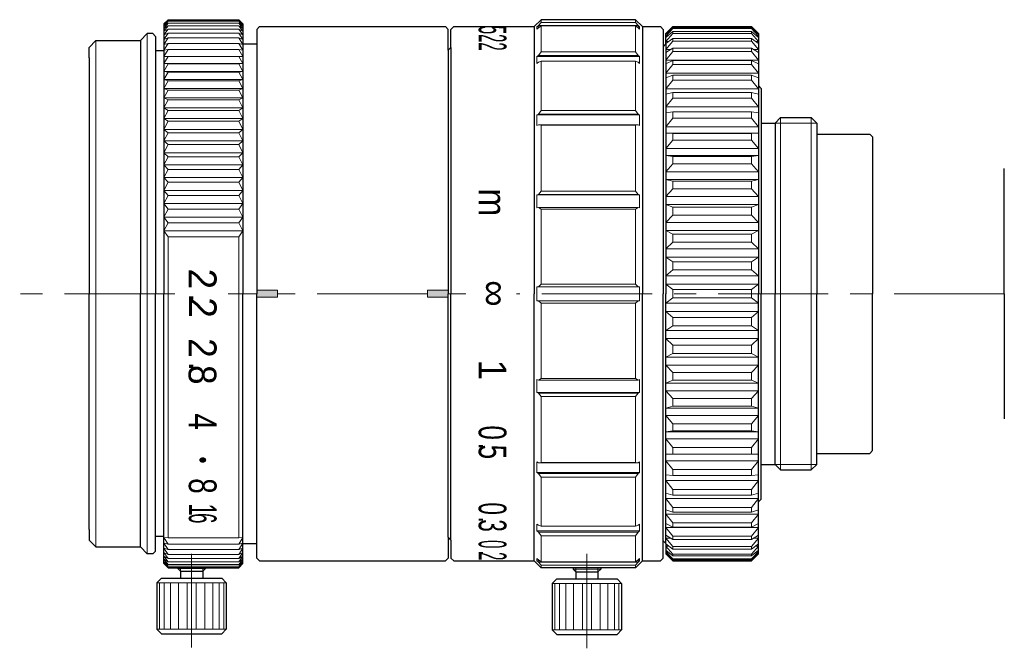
# Model space of a CAD drawing. Header units: millimetres. Extents: x -36 to 180, y 35 to 320.
import ezdxf
from ezdxf.enums import TextEntityAlignment as Align

# ---------------------------------------------------------------- set-up
doc = ezdxf.new("R2010")
doc.units = ezdxf.units.MM
doc.header["$LTSCALE"] = 0.25
doc.linetypes.add('CENTER', pattern=[50.8, 31.75, -6.35, 6.35, -6.35])
for name, color, linetype, lineweight in [('01_中心線', 1, 'CENTER', 20), ('02_ﾊｯﾁﾝｸﾞ・遮光線', 7, 'Continuous', 30), ('03_寸法・文字', 50, 'Continuous', 20), ('画層1', 7, 'Continuous', 30)]:
    doc.layers.add(name, color=color, linetype=linetype, lineweight=lineweight)
doc.styles.add('VS Standard', font='txt', dxfattribs={"height": 3})

msp = doc.modelspace()

# ---------------------------------------------------------------- hatches: boundary and pattern name
at = {"layer": '02_ﾊｯﾁﾝｸﾞ・遮光線'}
h = msp.add_hatch(color=256, dxfattribs=at)
h.dxf.hatch_style = 1
edge = h.paths.add_edge_path()
edge.add_ellipse((-22.302, 288.018), major_axis=(-0.254, 0), ratio=0.76941, start_angle=0, end_angle=360)
at = {"layer": '03_寸法・文字'}
h = msp.add_hatch(color=256, dxfattribs=at)
h.dxf.hatch_style = 1
h.paths.add_polyline_path([(-16.9, 300.25), (-18.4, 300.25), (-18.4, 299.75), (-16.9, 299.75)])
h = msp.add_hatch(color=256, dxfattribs=at)
h.dxf.hatch_style = 1
h.paths.add_polyline_path([(-4.6, 300.25), (-6.1, 300.25), (-6.1, 299.75), (-4.6, 299.75)])

# ---------------------------------------------------------------- linework, layer by layer
at = {"layer": '01_中心線'}
for p, q in [((-24.321, 300), (-35.5, 300)), ((-18.4, 300), (-20.478, 300)), ((-6.1, 300), (-16.9, 300)), ((-3.319, 300), (-4.6, 300)), ((35.5, 300), (0.315, 300)), ((-23.1, 274.5), (-23.1, 281.25)), ((5.4, 274.45), (5.4, 281.25))]:
    msp.add_line(p, q, dxfattribs=at)
at = {"layer": '画層1'}
for p, q in [((-25.1, 319.45), (-24.8, 319.75)), ((-24.8, 319.75), (-19.7, 319.75)), ((-19.7, 319.75), (-19.4, 319.45)), ((2.1, 319.75), (1.6, 319.25)), ((8.9, 319.75), (2.1, 319.75)), ((9.4, 319.25), (8.9, 319.75)), ((-25.1, 319.45), (-25.1, 317.5)), ((-19.4, 319.45), (-19.4, 318)), ((-18.4, 319.05), (-18.2, 319.25)), ((-18.4, 319.05), (-18.4, 318)), ((-18.2, 319.25), (-4.8, 319.25)), ((-4.8, 319.25), (-4.6, 319.05)), ((-4.6, 317.55), (-4.6, 319.05)), ((-4.2, 319.25), (-4.4, 319.05)), ((-4.4, 317.75), (-4.4, 319.05)), ((-4.2, 319.25), (1.6, 319.25)), ((1.6, 319.25), (1.6, 300)), ((9.4, 319.25), (10.7, 319.25)), ((9.4, 319.25), (9.4, 300)), ((10.7, 319.25), (10.9, 319.05)), ((10.9, 319.05), (10.9, 317.8)), ((11.6, 319.25), (11.1, 318.75)), ((11.6, 319.25), (17.27, 319.25)), ((17.27, 319.25), (17.77, 318.75)), ((-30.5, 317.75), (-30, 318.25)), ((-30, 318.25), (-26.8, 318.25)), ((-26.3, 318.75), (-26.8, 318.25)), ((-26.8, 318.25), (-26.8, 300)), ((-25.9, 318.75), (-26.3, 318.75)), ((-25.9, 318.75), (-25.7, 318.55)), ((-25.7, 318.55), (-25.7, 317.5)), ((11.1, 318), (11.1, 318.75)), ((17.77, 318.75), (17.77, 315)), ((-30.5, 317), (-30.5, 317.75)), ((-25.1, 317.5), (-25.7, 317.5)), ((-25.7, 317.5), (-25.7, 300)), ((-25.1, 317.5), (-25.1, 300)), ((-19.4, 318), (-18.4, 318)), ((-19.4, 318), (-19.4, 300)), ((-18.4, 318), (-18.4, 300)), ((-4.4, 317.75), (-4.6, 317.55)), ((-4.6, 317.55), (-4.6, 300)), ((-4.4, 317.75), (-4.4, 317.75)), ((-4.4, 317.75), (-4.4, 300)), ((10.9, 317.8), (11.1, 318)), ((10.9, 317.8), (10.9, 300)), ((11.1, 318), (11.1, 300)), ((-30.5, 317), (-30.5, 300)), ((17.77, 315), (17.97, 314.8)), ((17.77, 315), (17.77, 300)), ((17.97, 314.8), (17.97, 312.303)), ((18.97, 312.303), (19.367, 312.7)), ((19.367, 312.7), (21.573, 312.7)), ((21.97, 312.303), (21.573, 312.7)), ((17.97, 312.303), (18.97, 312.303)), ((17.97, 312.303), (17.97, 300)), ((18.97, 312.303), (18.97, 312.303)), ((18.97, 312.303), (18.97, 300)), ((21.97, 312.303), (21.97, 312)), ((21.97, 312), (21.97, 300)), ((21.97, 311.5), (25.8, 311.5)), ((25.8, 311.5), (26, 311.3)), ((26, 311.3), (26, 300)), ((35.5, 300), (35.5, 309.015)), ((-30.5, 283), (-30.5, 300)), ((-26.8, 281.75), (-26.8, 300)), ((-25.7, 282.5), (-25.7, 300)), ((-25.1, 282.5), (-25.1, 300)), ((-19.4, 282), (-19.4, 300)), ((-18.4, 282), (-18.4, 300)), ((-4.6, 282.45), (-4.6, 300)), ((-4.4, 282.25), (-4.4, 300)), ((1.6, 280.75), (1.6, 300)), ((9.4, 280.75), (9.4, 300)), ((10.9, 282.2), (10.9, 300)), ((11.1, 282), (11.1, 300)), ((17.77, 285), (17.77, 300)), ((17.97, 287.697), (17.97, 300)), ((18.97, 287.697), (18.97, 300)), ((21.97, 288), (21.97, 300)), ((26, 288.7), (26, 300)), ((35.5, 300), (35.5, 290.985)), ((21.97, 288.5), (25.8, 288.5)), ((25.8, 288.5), (26, 288.7)), ((17.97, 285.2), (17.97, 287.697)), ((17.97, 287.697), (18.97, 287.697)), ((18.97, 287.697), (18.97, 287.697)), ((18.97, 287.697), (19.367, 287.3)), ((21.97, 287.697), (21.573, 287.3)), ((21.97, 287.697), (21.97, 288)), ((19.367, 287.3), (21.573, 287.3)), ((17.77, 285), (17.97, 285.2)), ((17.77, 281.25), (17.77, 285)), ((-30.5, 283), (-30.5, 282.25)), ((-30.5, 282.25), (-30, 281.75)), ((-25.1, 282.5), (-25.7, 282.5)), ((-25.7, 281.45), (-25.7, 282.5)), ((-25.1, 280.55), (-25.1, 282.5)), ((-19.4, 280.55), (-19.4, 282)), ((-19.4, 282), (-18.4, 282)), ((-18.4, 280.95), (-18.4, 282)), ((-4.4, 282.25), (-4.6, 282.45)), ((-4.6, 282.45), (-4.6, 280.95)), ((-4.4, 282.25), (-4.4, 280.95)), ((-4.4, 282.25), (-4.4, 282.25)), ((10.9, 282.2), (11.1, 282)), ((10.9, 280.95), (10.9, 282.2)), ((11.1, 282), (11.1, 281.25)), ((-30, 281.75), (-26.8, 281.75)), ((-26.3, 281.25), (-26.8, 281.75)), ((-25.9, 281.25), (-26.3, 281.25)), ((-25.9, 281.25), (-25.7, 281.45)), ((11.6, 280.75), (11.1, 281.25)), ((17.27, 280.75), (17.77, 281.25)), ((-25.1, 280.55), (-24.8, 280.25)), ((-19.7, 280.25), (-19.4, 280.55)), ((-18.4, 280.95), (-18.2, 280.75)), ((-18.2, 280.75), (-4.8, 280.75)), ((-4.8, 280.75), (-4.6, 280.95)), ((-4.2, 280.75), (-4.4, 280.95)), ((-4.2, 280.75), (1.6, 280.75)), ((2.1, 280.25), (1.6, 280.75)), ((9.4, 280.75), (8.9, 280.25)), ((9.4, 280.75), (10.7, 280.75)), ((10.7, 280.75), (10.9, 280.95)), ((11.6, 280.75), (17.27, 280.75)), ((-24.8, 280.25), (-19.7, 280.25)), ((-24.1, 280.25), (-24.1, 280.2)), ((-23.9, 280), (-24.1, 280.2)), ((-23.9, 280), (-23.9, 279.5)), ((-23.9, 280), (-22.3, 280)), ((-22.1, 280.2), (-22.3, 280)), ((-22.3, 280), (-22.3, 279.5)), ((-22.1, 280.25), (-22.1, 280.2)), ((8.9, 280.25), (2.1, 280.25)), ((4.4, 280.25), (4.4, 280.15)), ((4.6, 279.95), (4.4, 280.15)), ((4.6, 279.95), (4.6, 279.45)), ((4.6, 279.95), (6.2, 279.95)), ((6.4, 280.15), (6.2, 279.95)), ((6.2, 279.95), (6.2, 279.45)), ((6.4, 280.25), (6.4, 280.15)), ((-25.275, 279.5), (-25.6, 279.175)), ((-25.6, 279.175), (-25.6, 275.825)), ((-25.275, 279.5), (-20.925, 279.5)), ((-20.925, 279.5), (-20.6, 279.175)), ((-20.6, 279.175), (-20.6, 275.825)), ((3.225, 279.45), (2.9, 279.125)), ((2.9, 279.125), (2.9, 275.775)), ((3.225, 279.45), (7.575, 279.45)), ((7.575, 279.45), (7.9, 279.125)), ((7.9, 279.125), (7.9, 275.775)), ((-25.275, 275.5), (-25.6, 275.825)), ((-25.275, 275.5), (-20.925, 275.5)), ((-20.925, 275.5), (-20.6, 275.825)), ((3.225, 275.45), (2.9, 275.775)), ((7.575, 275.45), (7.9, 275.775)), ((3.225, 275.45), (7.575, 275.45))]:
    msp.add_line(p, q, dxfattribs=at)
at = {"layer": '画層1', "lineweight": 9}
for p, q in [((-25.1, 319.443), (-24.8, 319.75)), ((-25.1, 319.39), (-24.8, 319.723)), ((-24.8, 319.723), (-25.1, 319.443)), ((-25.1, 319.284), (-24.8, 319.642)), ((-24.8, 319.642), (-25.1, 319.39)), ((-25.1, 319.124), (-24.8, 319.507)), ((-24.8, 319.507), (-25.1, 319.284)), ((-24.8, 319.723), (-19.7, 319.723)), ((-24.8, 319.642), (-19.7, 319.642)), ((-24.8, 319.507), (-19.7, 319.507)), ((-19.4, 319.443), (-19.7, 319.75)), ((-19.4, 319.39), (-19.7, 319.723)), ((-19.7, 319.723), (-19.4, 319.443)), ((-19.4, 319.284), (-19.7, 319.642)), ((-19.7, 319.642), (-19.4, 319.39)), ((-19.4, 319.124), (-19.7, 319.507)), ((-19.7, 319.507), (-19.4, 319.284)), ((2.1, 319.558), (1.9, 319.34)), ((2.1, 319.75), (2.1, 319.558)), ((8.9, 319.558), (2.1, 319.558)), ((8.9, 319.75), (8.9, 319.558)), ((8.9, 319.558), (9.1, 319.34)), ((-25.1, 318.913), (-24.8, 319.318)), ((-24.8, 319.318), (-25.1, 319.124)), ((-25.1, 318.649), (-24.8, 319.077)), ((-24.8, 319.077), (-25.1, 318.913)), ((-24.8, 319.318), (-19.7, 319.318)), ((-24.8, 319.077), (-19.7, 319.077)), ((-19.4, 318.913), (-19.7, 319.318)), ((-19.7, 319.318), (-19.4, 319.124)), ((-19.4, 318.649), (-19.7, 319.077)), ((-19.7, 319.077), (-19.4, 318.913)), ((1.9, 319.34), (1.8, 319.241)), ((1.8, 319.241), (1.999, 319.241)), ((1.8, 319.241), (1.8, 319.068)), ((1.9, 319.166), (1.8, 319.068)), ((9.1, 319.34), (1.9, 319.34)), ((2.1, 319.319), (1.9, 319.166)), ((8.9, 319.319), (2.1, 319.319)), ((2.1, 319.319), (2.1, 317.438)), ((8.9, 319.319), (8.9, 317.438)), ((8.9, 319.319), (9.1, 319.166)), ((9.2, 319.241), (9.001, 319.241)), ((9.1, 319.34), (9.2, 319.241)), ((9.1, 319.166), (9.2, 319.068)), ((9.2, 319.241), (9.2, 319.068)), ((11.1, 318.738), (11.6, 319.248)), ((11.6, 319.174), (11.1, 318.706)), ((11.1, 318.564), (11.6, 319.111)), ((11.6, 318.889), (11.1, 318.47)), ((11.6, 319.25), (11.6, 319.248)), ((17.27, 319.248), (11.6, 319.248)), ((17.27, 319.174), (11.6, 319.174)), ((11.6, 319.174), (11.6, 319.111)), ((17.27, 319.111), (11.6, 319.111)), ((17.27, 318.889), (11.6, 318.889)), ((11.6, 318.889), (11.6, 318.765)), ((17.27, 319.25), (17.27, 319.248)), ((17.77, 318.738), (17.27, 319.248)), ((17.27, 319.174), (17.77, 318.706)), ((17.27, 319.174), (17.27, 319.111)), ((17.77, 318.564), (17.27, 319.111)), ((17.27, 318.889), (17.77, 318.47)), ((17.27, 318.889), (17.27, 318.765)), ((-25.1, 318.334), (-24.8, 318.783)), ((-24.8, 318.783), (-25.1, 318.649)), ((-25.1, 317.969), (-24.8, 318.438)), ((-24.8, 318.438), (-25.1, 318.334)), ((-24.8, 318.783), (-19.7, 318.783)), ((-24.8, 318.438), (-19.7, 318.438)), ((-19.4, 318.334), (-19.7, 318.783)), ((-19.7, 318.783), (-19.4, 318.649)), ((-19.4, 317.969), (-19.7, 318.438)), ((-19.7, 318.438), (-19.4, 318.334)), ((11.1, 318.186), (11.6, 318.765)), ((11.134, 318.738), (11.1, 318.738)), ((11.212, 318.564), (11.1, 318.564)), ((11.6, 318.398), (11.1, 318.031)), ((11.1, 317.61), (11.6, 318.213)), ((11.311, 318.186), (11.1, 318.186)), ((17.27, 318.765), (11.6, 318.765)), ((17.27, 318.398), (11.6, 318.398)), ((11.6, 318.398), (11.6, 318.213)), ((17.27, 318.213), (11.6, 318.213)), ((17.77, 318.186), (17.27, 318.765)), ((17.27, 318.398), (17.77, 318.031)), ((17.27, 318.398), (17.27, 318.213)), ((17.77, 317.61), (17.27, 318.213)), ((17.77, 318.186), (17.559, 318.186)), ((17.77, 318.564), (17.658, 318.564)), ((17.77, 318.738), (17.736, 318.738)), ((-25.1, 317.555), (-24.8, 318.043)), ((-24.8, 318.043), (-25.1, 317.969)), ((-25.1, 317.093), (-24.8, 317.597)), ((-24.8, 317.597), (-25.1, 317.555)), ((-24.8, 318.043), (-19.7, 318.043)), ((-24.8, 317.597), (-19.7, 317.597)), ((-19.4, 317.555), (-19.7, 318.043)), ((-19.7, 318.043), (-19.4, 317.969)), ((-19.4, 317.093), (-19.7, 317.597)), ((-19.7, 317.597), (-19.4, 317.555)), ((2.1, 317.438), (1.9, 317.181)), ((8.9, 317.438), (2.1, 317.438)), ((8.9, 317.438), (9.1, 317.181)), ((11.6, 317.706), (11.1, 317.395)), ((11.446, 317.61), (11.1, 317.61)), ((11.1, 316.84), (11.6, 317.462)), ((17.27, 317.706), (11.6, 317.706)), ((11.6, 317.706), (11.6, 317.462)), ((17.27, 317.462), (11.6, 317.462)), ((17.27, 317.706), (17.77, 317.395)), ((17.27, 317.706), (17.27, 317.462)), ((17.77, 316.84), (17.27, 317.462)), ((17.77, 317.61), (17.424, 317.61)), ((-25.1, 316.584), (-24.8, 317.104)), ((-24.8, 317.104), (-25.1, 317.093)), ((-24.8, 317.104), (-19.7, 317.104)), ((-19.4, 316.584), (-19.7, 317.104)), ((-19.7, 317.104), (-19.4, 317.093)), ((1.9, 317.181), (1.8, 317.094)), ((9.2, 317.094), (1.8, 317.094)), ((1.8, 317.094), (1.8, 316.594)), ((1.9, 316.681), (1.8, 316.594)), ((9.1, 317.181), (1.9, 317.181)), ((2.1, 316.75), (1.9, 316.681)), ((8.9, 316.75), (2.1, 316.75)), ((2.1, 316.75), (2.1, 313.214)), ((8.9, 316.75), (8.9, 313.214)), ((8.9, 316.75), (9.1, 316.681)), ((9.1, 317.181), (9.2, 317.094)), ((9.1, 316.681), (9.2, 316.594)), ((9.2, 317.094), (9.2, 316.594)), ((17.77, 316.84), (11.1, 316.84)), ((11.6, 316.819), (11.1, 316.568)), ((17.27, 316.819), (11.6, 316.819)), ((11.6, 316.819), (11.6, 316.519)), ((17.27, 316.819), (17.77, 316.568)), ((17.27, 316.819), (17.27, 316.519)), ((-25.1, 316.584), (-19.4, 316.584)), ((-24.8, 316.564), (-25.1, 316.584)), ((-25.1, 316.029), (-24.8, 316.564)), ((-25.1, 316.029), (-19.4, 316.029)), ((-24.8, 315.978), (-25.1, 316.029)), ((-25.1, 315.431), (-24.8, 315.978)), ((-24.8, 316.564), (-19.7, 316.564)), ((-24.8, 315.978), (-19.7, 315.978)), ((-19.7, 316.564), (-19.4, 316.584)), ((-19.4, 316.029), (-19.7, 316.564)), ((-19.7, 315.978), (-19.4, 316.029)), ((-19.4, 315.431), (-19.7, 315.978)), ((11.6, 316.519), (11.1, 315.886)), ((17.27, 316.519), (11.6, 316.519)), ((17.27, 316.519), (17.77, 315.886)), ((-25.1, 315.431), (-19.4, 315.431)), ((-24.8, 315.349), (-25.1, 315.431)), ((-25.1, 314.79), (-24.8, 315.349)), ((-24.8, 315.349), (-19.7, 315.349)), ((-19.7, 315.349), (-19.4, 315.431)), ((-19.4, 314.79), (-19.7, 315.349)), ((17.77, 315.886), (11.1, 315.886)), ((11.6, 315.748), (11.1, 315.56)), ((11.1, 314.758), (11.6, 315.395)), ((17.27, 315.748), (11.6, 315.748)), ((11.6, 315.748), (11.6, 315.395)), ((17.27, 315.395), (11.6, 315.395)), ((17.27, 315.748), (17.77, 315.56)), ((17.27, 315.748), (17.27, 315.395)), ((17.77, 314.758), (17.27, 315.395)), ((-25.1, 314.79), (-19.4, 314.79)), ((-24.8, 314.677), (-25.1, 314.79)), ((-25.1, 314.109), (-24.8, 314.677)), ((-24.8, 314.677), (-19.7, 314.677)), ((-19.7, 314.677), (-19.4, 314.79)), ((-19.4, 314.109), (-19.7, 314.677)), ((17.77, 314.758), (11.1, 314.758)), ((-25.1, 314.109), (-19.4, 314.109)), ((-24.8, 313.965), (-25.1, 314.109)), ((-25.1, 313.388), (-24.8, 313.965)), ((-24.8, 313.965), (-19.7, 313.965)), ((-19.7, 313.965), (-19.4, 314.109)), ((-19.4, 313.388), (-19.7, 313.965)), ((11.6, 314.505), (11.1, 314.381)), ((11.1, 313.469), (11.6, 314.103)), ((17.27, 314.505), (11.6, 314.505)), ((11.6, 314.505), (11.6, 314.103)), ((17.27, 314.103), (11.6, 314.103)), ((17.27, 314.505), (17.77, 314.381)), ((17.27, 314.505), (17.27, 314.103)), ((17.77, 313.469), (17.27, 314.103)), ((-25.1, 313.388), (-19.4, 313.388)), ((-24.8, 313.215), (-25.1, 313.388)), ((-25.1, 312.632), (-24.8, 313.215)), ((-24.8, 313.215), (-19.7, 313.215)), ((-19.7, 313.215), (-19.4, 313.388)), ((-19.4, 312.632), (-19.7, 313.215)), ((2.1, 313.214), (1.9, 312.95)), ((8.9, 313.214), (2.1, 313.214)), ((8.9, 313.214), (9.1, 312.95)), ((17.77, 313.469), (11.1, 313.469)), ((-25.1, 312.632), (-19.4, 312.632)), ((-24.8, 312.429), (-25.1, 312.632)), ((-25.1, 311.84), (-24.8, 312.429)), ((-24.8, 312.429), (-19.7, 312.429)), ((-19.7, 312.429), (-19.4, 312.632)), ((-19.4, 311.84), (-19.7, 312.429)), ((1.9, 312.95), (1.8, 312.885)), ((9.2, 312.885), (1.8, 312.885)), ((1.8, 312.885), (1.8, 312.119)), ((9.1, 312.95), (1.9, 312.95)), ((9.1, 312.95), (9.2, 312.885)), ((9.2, 312.885), (9.2, 312.119)), ((11.6, 313.102), (11.1, 313.044)), ((11.1, 312.031), (11.6, 312.656)), ((17.27, 313.102), (11.6, 313.102)), ((11.6, 313.102), (11.6, 312.656)), ((17.27, 312.656), (11.6, 312.656)), ((17.27, 313.102), (17.77, 313.044)), ((17.27, 313.102), (17.27, 312.656)), ((17.77, 312.031), (17.27, 312.656)), ((19.367, 312.7), (19.367, 300)), ((21.573, 312.7), (21.573, 300)), ((-25.1, 311.84), (-19.4, 311.84)), ((-24.8, 311.609), (-25.1, 311.84)), ((-19.7, 311.609), (-19.4, 311.84)), ((1.9, 312.183), (1.8, 312.119)), ((9.1, 312.183), (1.9, 312.183)), ((2.1, 312.16), (1.9, 312.183)), ((8.9, 312.16), (2.1, 312.16)), ((2.1, 312.16), (2.1, 307.397)), ((8.9, 312.16), (9.1, 312.183)), ((8.9, 312.16), (8.9, 307.397)), ((9.1, 312.183), (9.2, 312.119)), ((17.77, 312.031), (11.1, 312.031)), ((18.97, 312.303), (21.97, 312.303)), ((-25.1, 311.017), (-24.8, 311.609)), ((-25.1, 311.017), (-19.4, 311.017)), ((-24.8, 310.757), (-25.1, 311.017)), ((-24.8, 311.609), (-19.7, 311.609)), ((-19.4, 311.017), (-19.7, 311.609)), ((-19.7, 310.757), (-19.4, 311.017)), ((17.77, 311.565), (11.1, 311.565)), ((11.6, 311.556), (11.1, 311.565)), ((11.1, 310.462), (11.6, 311.071)), ((17.27, 311.556), (11.6, 311.556)), ((11.6, 311.556), (11.6, 311.071)), ((17.27, 311.071), (11.6, 311.071)), ((17.27, 311.556), (17.77, 311.565)), ((17.27, 311.556), (17.27, 311.071)), ((17.77, 310.462), (17.27, 311.071)), ((-25.1, 310.163), (-24.8, 310.757)), ((-24.8, 310.757), (-19.7, 310.757)), ((-19.4, 310.163), (-19.7, 310.757)), ((17.77, 310.462), (11.1, 310.462)), ((-25.1, 310.163), (-19.4, 310.163)), ((-24.8, 309.875), (-25.1, 310.163)), ((-25.1, 309.281), (-24.8, 309.875)), ((-24.8, 309.875), (-19.7, 309.875)), ((-19.7, 309.875), (-19.4, 310.163)), ((-19.4, 309.281), (-19.7, 309.875)), ((17.77, 309.959), (11.1, 309.959)), ((11.6, 309.884), (11.1, 309.959)), ((17.27, 309.884), (11.6, 309.884)), ((11.6, 309.884), (11.6, 309.364)), ((17.27, 309.884), (17.77, 309.959)), ((17.27, 309.884), (17.27, 309.364)), ((-25.1, 309.281), (-19.4, 309.281)), ((-24.8, 308.966), (-25.1, 309.281)), ((-25.1, 308.373), (-24.8, 308.966)), ((-24.8, 308.966), (-19.7, 308.966)), ((-19.7, 308.966), (-19.4, 309.281)), ((-19.4, 308.373), (-19.7, 308.966)), ((11.1, 308.779), (11.6, 309.364)), ((17.27, 309.364), (11.6, 309.364)), ((17.77, 308.779), (17.27, 309.364)), ((-25.1, 308.373), (-19.4, 308.373)), ((-24.8, 308.033), (-25.1, 308.373)), ((-19.7, 308.033), (-19.4, 308.373)), ((17.77, 308.779), (11.1, 308.779)), ((17.77, 308.244), (11.1, 308.244)), ((11.6, 308.103), (11.1, 308.244)), ((17.27, 308.103), (17.77, 308.244)), ((-25.1, 307.443), (-24.8, 308.033)), ((-25.1, 307.443), (-19.4, 307.443)), ((-24.8, 307.078), (-25.1, 307.443)), ((-24.8, 308.033), (-19.7, 308.033)), ((-19.4, 307.443), (-19.7, 308.033)), ((-19.7, 307.078), (-19.4, 307.443)), ((11.1, 306.999), (11.6, 307.555)), ((17.27, 308.103), (11.6, 308.103)), ((11.6, 308.103), (11.6, 307.555)), ((17.27, 307.555), (11.6, 307.555)), ((17.27, 308.103), (17.27, 307.555)), ((17.77, 306.999), (17.27, 307.555)), ((-25.1, 306.493), (-24.8, 307.078)), ((-24.8, 307.078), (-19.7, 307.078)), ((-19.4, 306.493), (-19.7, 307.078)), ((1.9, 307.156), (1.8, 307.122)), ((9.2, 307.122), (1.8, 307.122)), ((1.8, 307.122), (1.8, 306.182)), ((2.1, 307.397), (1.9, 307.156)), ((9.1, 307.156), (1.9, 307.156)), ((8.9, 307.397), (2.1, 307.397)), ((8.9, 307.397), (9.1, 307.156)), ((9.1, 307.156), (9.2, 307.122)), ((9.2, 307.122), (9.2, 306.182)), ((17.77, 306.999), (11.1, 306.999)), ((-25.1, 306.493), (-19.4, 306.493)), ((-24.8, 306.103), (-25.1, 306.493)), ((-25.1, 305.524), (-24.8, 306.103)), ((-24.8, 306.103), (-19.7, 306.103)), ((-19.7, 306.103), (-19.4, 306.493)), ((-19.4, 305.524), (-19.7, 306.103)), ((1.9, 306.217), (1.8, 306.182)), ((9.1, 306.217), (1.9, 306.217)), ((2.1, 306.104), (1.9, 306.217)), ((8.9, 306.104), (2.1, 306.104)), ((2.1, 306.104), (2.1, 300.688)), ((8.9, 306.104), (9.1, 306.217)), ((8.9, 306.104), (8.9, 300.688)), ((9.1, 306.217), (9.2, 306.182)), ((17.77, 306.438), (11.1, 306.438)), ((11.6, 306.233), (11.1, 306.438)), ((17.27, 306.233), (11.6, 306.233)), ((11.6, 306.233), (11.6, 305.663)), ((17.27, 306.233), (17.77, 306.438)), ((17.27, 306.233), (17.27, 305.663)), ((-25.1, 305.524), (-19.4, 305.524)), ((-24.8, 305.112), (-25.1, 305.524)), ((-19.7, 305.112), (-19.4, 305.524)), ((11.1, 305.142), (11.6, 305.663)), ((17.27, 305.663), (11.6, 305.663)), ((17.77, 305.142), (17.27, 305.663)), ((-25.1, 304.541), (-24.8, 305.112)), ((-24.8, 305.112), (-19.7, 305.112)), ((-19.4, 304.541), (-19.7, 305.112)), ((17.77, 305.142), (11.1, 305.142)), ((-25.1, 304.541), (-19.4, 304.541)), ((-24.8, 304.106), (-25.1, 304.541)), ((-24.8, 304.106), (-19.7, 304.106)), ((-24.8, 304.106), (-24.8, 282.403)), ((-19.7, 304.106), (-19.4, 304.541)), ((-19.7, 304.106), (-19.7, 282.403)), ((17.77, 304.562), (11.1, 304.562)), ((11.6, 304.295), (11.1, 304.562)), ((17.27, 304.295), (11.6, 304.295)), ((11.6, 304.295), (11.6, 303.708)), ((17.27, 304.295), (17.77, 304.562)), ((17.27, 304.295), (17.27, 303.708)), ((11.1, 303.229), (11.6, 303.708)), ((17.77, 303.229), (11.1, 303.229)), ((17.27, 303.708), (11.6, 303.708)), ((17.77, 303.229), (17.27, 303.708)), ((17.77, 302.636), (11.1, 302.636)), ((11.6, 302.31), (11.1, 302.636)), ((17.27, 302.31), (17.77, 302.636)), ((17.27, 302.31), (11.6, 302.31)), ((11.6, 302.31), (11.6, 301.714)), ((17.27, 302.31), (17.27, 301.714)), ((11.1, 301.281), (11.6, 301.714)), ((17.77, 301.281), (11.1, 301.281)), ((17.27, 301.714), (11.6, 301.714)), ((17.77, 301.281), (17.27, 301.714)), ((1.8, 300.5), (9.2, 300.5)), ((1.8, 300.5), (1.8, 300)), ((2.1, 300.688), (1.9, 300.5)), ((8.9, 300.688), (2.1, 300.688)), ((8.9, 300.688), (9.1, 300.5)), ((9.2, 300.5), (9.2, 300)), ((17.77, 300.682), (11.1, 300.682)), ((11.6, 300.3), (11.1, 300.682)), ((17.27, 300.3), (17.77, 300.682)), ((-18.4, 300.25), (-16.9, 300.25)), ((-18.4, 299.75), (-16.9, 299.75)), ((-16.9, 300.25), (-16.9, 299.75)), ((-6.1, 299.75), (-6.1, 300.25)), ((-6.1, 300.25), (-4.6, 300.25)), ((-6.1, 299.75), (-4.6, 299.75)), ((1.8, 299.5), (1.8, 300)), ((9.2, 299.5), (9.2, 300)), ((11.6, 299.7), (11.1, 299.318)), ((17.27, 300.3), (11.6, 300.3)), ((11.6, 300.3), (11.6, 300)), ((11.6, 299.7), (11.6, 300)), ((17.27, 299.7), (11.6, 299.7)), ((17.27, 300.3), (17.27, 300)), ((17.27, 299.7), (17.27, 300)), ((17.27, 299.7), (17.77, 299.318)), ((19.367, 287.3), (19.367, 300)), ((21.573, 287.3), (21.573, 300)), ((1.8, 299.5), (9.2, 299.5)), ((2.1, 299.312), (1.9, 299.5)), ((8.9, 299.312), (2.1, 299.312)), ((2.1, 293.896), (2.1, 299.312)), ((8.9, 299.312), (9.1, 299.5)), ((8.9, 293.896), (8.9, 299.312)), ((17.77, 299.318), (11.1, 299.318)), ((17.77, 298.719), (11.1, 298.719)), ((11.1, 298.719), (11.6, 298.286)), ((17.27, 298.286), (11.6, 298.286)), ((11.6, 297.69), (11.6, 298.286)), ((17.77, 298.719), (17.27, 298.286)), ((17.27, 297.69), (17.27, 298.286)), ((11.6, 297.69), (11.1, 297.364)), ((17.27, 297.69), (11.6, 297.69)), ((17.27, 297.69), (17.77, 297.364)), ((17.77, 297.364), (11.1, 297.364)), ((17.77, 296.771), (11.1, 296.771)), ((11.1, 296.771), (11.6, 296.292)), ((17.27, 296.292), (11.6, 296.292)), ((11.6, 295.705), (11.6, 296.292)), ((17.77, 296.771), (17.27, 296.292)), ((17.27, 295.705), (17.27, 296.292)), ((11.6, 295.705), (11.1, 295.438)), ((17.77, 295.438), (11.1, 295.438)), ((17.27, 295.705), (11.6, 295.705)), ((17.27, 295.705), (17.77, 295.438)), ((17.77, 294.858), (11.1, 294.858)), ((11.1, 294.858), (11.6, 294.337)), ((17.77, 294.858), (17.27, 294.337)), ((17.27, 294.337), (11.6, 294.337)), ((11.6, 293.767), (11.6, 294.337)), ((17.27, 293.767), (17.27, 294.337)), ((1.8, 292.878), (1.8, 293.818)), ((1.9, 293.783), (1.8, 293.818)), ((2.1, 293.896), (1.9, 293.783)), ((9.1, 293.783), (1.9, 293.783)), ((8.9, 293.896), (2.1, 293.896)), ((8.9, 293.896), (9.1, 293.783)), ((9.1, 293.783), (9.2, 293.818)), ((9.2, 292.878), (9.2, 293.818)), ((11.6, 293.767), (11.1, 293.562)), ((17.77, 293.562), (11.1, 293.562)), ((17.27, 293.767), (11.6, 293.767)), ((17.27, 293.767), (17.77, 293.562)), ((9.2, 292.878), (1.8, 292.878)), ((1.9, 292.844), (1.8, 292.878)), ((9.1, 292.844), (1.9, 292.844)), ((2.1, 292.603), (1.9, 292.844)), ((8.9, 292.603), (2.1, 292.603)), ((2.1, 287.84), (2.1, 292.603)), ((8.9, 292.603), (9.1, 292.844)), ((8.9, 287.84), (8.9, 292.603)), ((9.1, 292.844), (9.2, 292.878)), ((17.77, 293.001), (11.1, 293.001)), ((11.1, 293.001), (11.6, 292.445)), ((17.77, 293.001), (17.27, 292.445)), ((11.6, 291.897), (11.1, 291.756)), ((17.27, 292.445), (11.6, 292.445)), ((11.6, 291.897), (11.6, 292.445)), ((17.27, 291.897), (11.6, 291.897)), ((17.27, 291.897), (17.27, 292.445)), ((17.27, 291.897), (17.77, 291.756)), ((17.77, 291.756), (11.1, 291.756)), ((17.77, 291.221), (11.1, 291.221)), ((11.1, 291.221), (11.6, 290.636)), ((17.77, 291.221), (17.27, 290.636)), ((17.27, 290.636), (11.6, 290.636)), ((11.6, 290.116), (11.6, 290.636)), ((17.27, 290.116), (17.27, 290.636)), ((11.6, 290.116), (11.1, 290.041)), ((17.77, 290.041), (11.1, 290.041)), ((17.27, 290.116), (11.6, 290.116)), ((17.27, 290.116), (17.77, 290.041)), ((17.77, 289.538), (11.1, 289.538)), ((11.1, 289.538), (11.6, 288.929)), ((17.77, 289.538), (17.27, 288.929)), ((11.6, 288.444), (11.1, 288.435)), ((17.77, 288.435), (11.1, 288.435)), ((17.27, 288.929), (11.6, 288.929)), ((11.6, 288.444), (11.6, 288.929)), ((17.27, 288.444), (11.6, 288.444)), ((17.27, 288.444), (17.27, 288.929)), ((17.27, 288.444), (17.77, 288.435)), ((1.8, 287.115), (1.8, 287.881)), ((1.9, 287.817), (1.8, 287.881)), ((2.1, 287.84), (1.9, 287.817)), ((9.1, 287.817), (1.9, 287.817)), ((8.9, 287.84), (2.1, 287.84)), ((8.9, 287.84), (9.1, 287.817)), ((9.1, 287.817), (9.2, 287.881)), ((9.2, 287.115), (9.2, 287.881)), ((17.77, 287.969), (11.1, 287.969)), ((11.1, 287.969), (11.6, 287.344)), ((17.77, 287.969), (17.27, 287.344)), ((9.2, 287.115), (1.8, 287.115)), ((1.9, 287.05), (1.8, 287.115)), ((9.1, 287.05), (1.9, 287.05)), ((2.1, 286.786), (1.9, 287.05)), ((8.9, 286.786), (9.1, 287.05)), ((9.1, 287.05), (9.2, 287.115)), ((11.6, 286.898), (11.1, 286.956)), ((17.27, 287.344), (11.6, 287.344)), ((11.6, 286.898), (11.6, 287.344)), ((17.27, 286.898), (11.6, 286.898)), ((17.27, 286.898), (17.27, 287.344)), ((17.27, 286.898), (17.77, 286.956)), ((8.9, 286.786), (2.1, 286.786)), ((2.1, 283.25), (2.1, 286.786)), ((8.9, 283.25), (8.9, 286.786)), ((17.77, 286.531), (11.1, 286.531)), ((11.1, 286.531), (11.6, 285.897)), ((17.77, 286.531), (17.27, 285.897)), ((11.6, 285.495), (11.1, 285.619)), ((17.27, 285.897), (11.6, 285.897)), ((11.6, 285.495), (11.6, 285.897)), ((17.27, 285.495), (11.6, 285.495)), ((17.27, 285.495), (17.27, 285.897)), ((17.27, 285.495), (17.77, 285.619)), ((17.77, 285.242), (11.1, 285.242)), ((11.1, 285.242), (11.6, 284.605)), ((17.77, 285.242), (17.27, 284.605)), ((11.6, 284.252), (11.1, 284.44)), ((17.77, 284.114), (11.1, 284.114)), ((11.6, 283.481), (11.1, 284.114)), ((17.27, 284.605), (11.6, 284.605)), ((11.6, 284.252), (11.6, 284.605)), ((17.27, 284.252), (11.6, 284.252)), ((17.27, 284.252), (17.27, 284.605)), ((17.27, 284.252), (17.77, 284.44)), ((17.27, 283.481), (17.77, 284.114)), ((1.8, 282.906), (1.8, 283.406)), ((1.9, 283.319), (1.8, 283.406)), ((2.1, 283.25), (1.9, 283.319)), ((8.9, 283.25), (9.1, 283.319)), ((9.1, 283.319), (9.2, 283.406)), ((9.2, 282.906), (9.2, 283.406)), ((11.6, 283.181), (11.1, 283.432)), ((17.27, 283.481), (11.6, 283.481)), ((11.6, 283.181), (11.6, 283.481)), ((17.27, 283.181), (17.27, 283.481)), ((17.27, 283.181), (17.77, 283.432)), ((9.2, 282.906), (1.8, 282.906)), ((1.9, 282.819), (1.8, 282.906)), ((9.1, 282.819), (1.9, 282.819)), ((2.1, 282.562), (1.9, 282.819)), ((8.9, 283.25), (2.1, 283.25)), ((8.9, 282.562), (9.1, 282.819)), ((9.1, 282.819), (9.2, 282.906)), ((17.77, 283.16), (11.1, 283.16)), ((11.1, 283.16), (11.6, 282.538)), ((11.6, 282.294), (11.1, 282.605)), ((17.27, 283.181), (11.6, 283.181)), ((17.77, 283.16), (17.27, 282.538)), ((17.27, 282.294), (17.77, 282.605)), ((-24.8, 282.403), (-25.1, 282.445)), ((-25.1, 282.445), (-24.8, 281.957)), ((-24.8, 281.957), (-25.1, 282.031)), ((-25.1, 282.031), (-24.8, 281.562)), ((-24.8, 282.403), (-19.7, 282.403)), ((-24.8, 281.957), (-19.7, 281.957)), ((-19.7, 282.403), (-19.4, 282.445)), ((-19.4, 282.445), (-19.7, 281.957)), ((-19.7, 281.957), (-19.4, 282.031)), ((-19.4, 282.031), (-19.7, 281.562)), ((8.9, 282.562), (2.1, 282.562)), ((2.1, 280.681), (2.1, 282.562)), ((8.9, 280.681), (8.9, 282.562)), ((11.446, 282.39), (11.1, 282.39)), ((11.1, 282.39), (11.6, 281.787)), ((11.6, 281.602), (11.1, 281.969)), ((17.27, 282.538), (11.6, 282.538)), ((11.6, 282.294), (11.6, 282.538)), ((17.27, 282.294), (11.6, 282.294)), ((17.27, 282.294), (17.27, 282.538)), ((17.77, 282.39), (17.27, 281.787)), ((17.27, 281.602), (17.77, 281.969)), ((17.77, 282.39), (17.424, 282.39)), ((-24.8, 281.562), (-25.1, 281.666)), ((-25.1, 281.666), (-24.8, 281.217)), ((-24.8, 281.217), (-25.1, 281.351)), ((-25.1, 281.351), (-24.8, 280.923)), ((-24.8, 281.562), (-19.7, 281.562)), ((-24.8, 281.217), (-19.7, 281.217)), ((-19.7, 281.562), (-19.4, 281.666)), ((-19.4, 281.666), (-19.7, 281.217)), ((-19.7, 281.217), (-19.4, 281.351)), ((-19.4, 281.351), (-19.7, 280.923)), ((11.311, 281.814), (11.1, 281.814)), ((11.1, 281.814), (11.6, 281.235)), ((11.6, 281.111), (11.1, 281.53)), ((11.1, 281.436), (11.6, 280.889)), ((11.6, 280.826), (11.1, 281.294)), ((11.1, 281.262), (11.6, 280.752)), ((17.27, 281.787), (11.6, 281.787)), ((11.6, 281.602), (11.6, 281.787)), ((17.27, 281.602), (11.6, 281.602)), ((17.27, 281.235), (11.6, 281.235)), ((11.6, 281.111), (11.6, 281.235)), ((17.77, 281.814), (17.27, 281.235)), ((17.27, 281.602), (17.27, 281.787)), ((17.27, 281.111), (17.77, 281.53)), ((17.77, 281.436), (17.27, 280.889)), ((17.27, 280.826), (17.77, 281.294)), ((17.77, 281.262), (17.27, 280.752)), ((17.27, 281.111), (17.27, 281.235)), ((17.77, 281.814), (17.559, 281.814)), ((17.77, 281.436), (17.658, 281.436)), ((-24.8, 280.923), (-25.1, 281.087)), ((-25.1, 281.087), (-24.8, 280.682)), ((-24.8, 280.682), (-25.1, 280.876)), ((-25.1, 280.876), (-24.8, 280.493)), ((-24.8, 280.493), (-25.1, 280.716)), ((-25.1, 280.716), (-24.8, 280.358)), ((-24.8, 280.358), (-25.1, 280.61)), ((-25.1, 280.61), (-24.8, 280.277)), ((-24.8, 280.277), (-25.1, 280.557)), ((-25.1, 280.557), (-24.8, 280.25)), ((-24.8, 280.923), (-19.7, 280.923)), ((-24.8, 280.682), (-19.7, 280.682)), ((-24.8, 280.493), (-19.7, 280.493)), ((-19.7, 280.923), (-19.4, 281.087)), ((-19.4, 281.087), (-19.7, 280.682)), ((-19.7, 280.682), (-19.4, 280.876)), ((-19.4, 280.876), (-19.7, 280.493)), ((-19.7, 280.493), (-19.4, 280.716)), ((-19.4, 280.716), (-19.7, 280.358)), ((-19.7, 280.358), (-19.4, 280.61)), ((-19.4, 280.61), (-19.7, 280.277)), ((-19.7, 280.277), (-19.4, 280.557)), ((-19.4, 280.557), (-19.7, 280.25)), ((1.8, 280.759), (1.8, 280.932)), ((1.9, 280.834), (1.8, 280.932)), ((1.8, 280.759), (1.999, 280.759)), ((1.9, 280.66), (1.8, 280.759)), ((2.1, 280.681), (1.9, 280.834)), ((9.1, 280.66), (1.9, 280.66)), ((2.1, 280.442), (1.9, 280.66)), ((8.9, 280.681), (2.1, 280.681)), ((8.9, 280.681), (9.1, 280.834)), ((8.9, 280.442), (9.1, 280.66)), ((9.2, 280.759), (9.001, 280.759)), ((9.1, 280.834), (9.2, 280.932)), ((9.1, 280.66), (9.2, 280.759)), ((9.2, 280.759), (9.2, 280.932)), ((17.27, 281.111), (11.6, 281.111)), ((17.27, 280.889), (11.6, 280.889)), ((11.6, 280.826), (11.6, 280.889)), ((17.27, 280.826), (11.6, 280.826)), ((17.27, 280.752), (11.6, 280.752)), ((11.6, 280.75), (11.6, 280.752)), ((17.27, 280.826), (17.27, 280.889)), ((17.27, 280.75), (17.27, 280.752)), ((-24.8, 280.358), (-19.7, 280.358)), ((-24.8, 280.277), (-19.7, 280.277)), ((-24.1, 280.2), (-22.1, 280.2)), ((8.9, 280.442), (2.1, 280.442)), ((2.1, 280.25), (2.1, 280.442)), ((4.4, 280.15), (6.4, 280.15)), ((8.9, 280.25), (8.9, 280.442)), ((-25.6, 279.175), (-20.6, 279.175)), ((-25.41, 275.825), (-25.41, 279.175)), ((-25.083, 275.825), (-25.083, 279.175)), ((-24.622, 275.825), (-24.622, 279.175)), ((-24.057, 275.825), (-24.057, 279.175)), ((-23.426, 275.825), (-23.426, 279.175)), ((-22.774, 275.825), (-22.774, 279.175)), ((-22.143, 275.825), (-22.143, 279.175)), ((-21.578, 275.825), (-21.578, 279.175)), ((-21.117, 275.825), (-21.117, 279.175)), ((-20.79, 275.825), (-20.79, 279.175)), ((2.9, 279.125), (7.9, 279.125)), ((3.09, 275.775), (3.09, 279.125)), ((3.417, 275.775), (3.417, 279.125)), ((3.878, 275.775), (3.878, 279.125)), ((4.443, 275.775), (4.443, 279.125)), ((5.074, 275.775), (5.074, 279.125)), ((5.726, 275.775), (5.726, 279.125)), ((6.357, 275.775), (6.357, 279.125)), ((6.922, 275.775), (6.922, 279.125)), ((7.383, 275.775), (7.383, 279.125)), ((7.71, 275.775), (7.71, 279.125)), ((-25.6, 275.825), (-20.6, 275.825)), ((2.9, 275.775), (7.9, 275.775))]:
    msp.add_line(p, q, dxfattribs=at)
at = {"layer": '画層1', "lineweight": 20}
for p, q in [((-30, 318.25), (-30, 300)), ((-26.3, 318.75), (-26.3, 300)), ((-30, 281.75), (-30, 300)), ((-26.3, 281.25), (-26.3, 300)), ((18.97, 287.697), (21.97, 287.697)), ((-23.9, 280.25), (-23.9, 280)), ((-22.3, 280.25), (-22.3, 280)), ((4.6, 280.25), (4.6, 279.95)), ((6.2, 280.25), (6.2, 279.95))]:
    msp.add_line(p, q, dxfattribs=at)

# ---------------------------------------------------------------- texts
at = {"layer": '03_寸法・文字', "color": 6, "style": 'VS Standard'}
for s, width, p in [('522', 0.4, (-0.4, 318.415)), ('m', 0.9, (-0.4, 306.584)), ('2', 0.95, (-21.305, 296.097)), ('8', 0.95, (-21.321, 294.16)), ('.', 0.95, (-21.301, 294.774)), ('4', 0.8, (-21.305, 290.779)), ('0', 0.7, (-0.405, 289.991)), ('.', 0.7, (-0.401, 289.011)), ('5', 0.7, (-0.401, 288.602)), ('8', 0.75, (-21.305, 286.149)), ('1', 0.6, (-21.302, 284.447)), ('0', 0.6, (-0.405, 284.512)), ('6', 0.5, (-21.304, 283.82)), ('.', 0.6, (-0.401, 283.722)), ('3', 0.6, (-0.401, 283.294)), ('0', 0.4, (-0.405, 281.948)), ('.', 0.4, (-0.401, 281.347)), ('2', 0.4, (-0.401, 281.084))]:
    msp.add_text(s, height=2, rotation=270, dxfattribs=dict(at, width=width)).set_placement(p, align=Align.TOP_CENTER)
for s, rotation, p in [('2', 270, (-21.305, 301.073)), ('∞', 90, (-2.506, 300.024)), ('.', 270, (-21.301, 299.691)), ('2', 270, (-21.301, 299.005)), ('1', 270, (-0.4, 294.518))]:
    msp.add_text(s, height=2, rotation=rotation, dxfattribs=at).set_placement(p, align=Align.TOP_CENTER)

doc.saveas('drawing.dxf')
